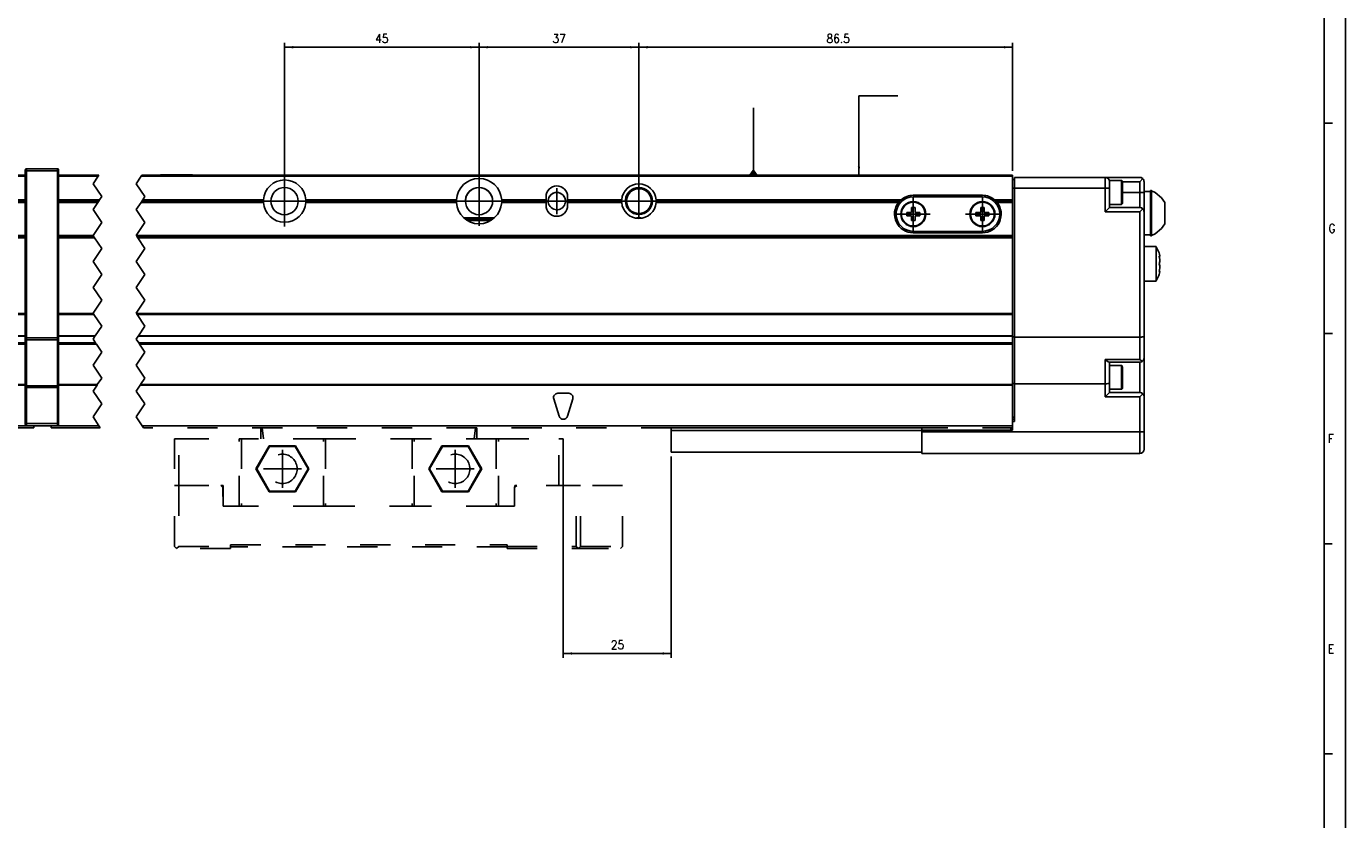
# Model space of a CAD drawing. Header units: inches. Extents: x -381 to 5845, y -418 to 176.
# Tile 11 of 26: x 154 to 459, y -235 to -51. Entities that reach past the tile are written whole.
import ezdxf

# ---------------------------------------------------------------- set-up
doc = ezdxf.new("R2010")
doc.units = ezdxf.units.IN
doc.linetypes.add('DASHED', pattern=[15, 7, -8])
doc.linetypes.add('DOT_CENTER', pattern=[14, 12, -1, 0, -1])
doc.layers.add('1', color=7, linetype='Continuous')
doc.styles.add('CONVERTER_12', font='txt.shx', dxfattribs={"width": 0.9})
doc.dimstyles.new('ME10_DIM_24', dxfattribs={"dimtxt": 2, "dimasz": 2, "dimexe": 1, "dimexo": 1, "dimgap": 1, "dimtad": 1, "dimdsep": 46, "dimtxsty": 'CONVERTER_12', "dimsah": 1, "dimcen": 0.09, "dimclrd": 2, "dimclre": 2, "dimclrt": 2, "dimadec": 0, "dimazin": 0, "dimtfac": 1, "dimtdec": 4, "dimtix": 1, "dimtmove": 0, "dimatfit": 3, "dimfxl": 1, "dimtolj": 1, "dimtzin": 0, "dimarcsym": 0})
doc.dimstyles.new('ME10_DIM_25', dxfattribs={"dimtxt": 2, "dimasz": 2, "dimexe": 1, "dimexo": 1, "dimgap": 1, "dimtad": 1, "dimdsep": 46, "dimtxsty": 'CONVERTER_12', "dimsah": 1, "dimcen": 0.09, "dimclrd": 2, "dimclre": 2, "dimclrt": 2, "dimadec": 0, "dimazin": 0, "dimtfac": 1, "dimtdec": 4, "dimtix": 1, "dimtmove": 0, "dimatfit": 3, "dimfxl": 1, "dimtolj": 1, "dimtzin": 0, "dimarcsym": 0})
doc.dimstyles.new('ME10_DIM_26', dxfattribs={"dimtxt": 2, "dimasz": 2, "dimexe": 1, "dimexo": 1, "dimgap": 1, "dimtad": 1, "dimdsep": 46, "dimtxsty": 'CONVERTER_12', "dimsah": 1, "dimcen": 0.09, "dimclrd": 2, "dimclre": 2, "dimclrt": 2, "dimadec": 0, "dimazin": 0, "dimtfac": 1, "dimtdec": 4, "dimtix": 1, "dimtmove": 0, "dimatfit": 3, "dimfxl": 1, "dimtolj": 1, "dimtzin": 0, "dimarcsym": 0})
doc.dimstyles.new('ME10_DIM_44', dxfattribs={"dimtxt": 2, "dimasz": 2, "dimexe": 1, "dimexo": 1, "dimgap": 1, "dimtad": 1, "dimdsep": 46, "dimtxsty": 'CONVERTER_12', "dimsah": 1, "dimcen": 0.09, "dimclrd": 2, "dimclre": 2, "dimclrt": 2, "dimadec": 0, "dimazin": 0, "dimtfac": 1, "dimtdec": 4, "dimtix": 1, "dimtmove": 0, "dimatfit": 3, "dimfxl": 1, "dimtolj": 1, "dimtzin": 0, "dimarcsym": 0})
doc.dimstyles.get("Standard").update_dxf_attribs({"dimtxt": 0.18, "dimasz": 0.18, "dimexe": 0.18, "dimexo": 0.0625, "dimgap": 0.09, "dimtad": 0, "dimtih": 1, "dimtoh": 1, "dimdec": 4, "dimzin": 0, "dimdsep": 46, "dimtxsty": 'Standard', "dimcen": 0.09, "dimadec": 0, "dimazin": 0, "dimtfac": 1, "dimtdec": 4, "dimtofl": 0, "dimtmove": 0, "dimatfit": 3, "dimfxl": 1, "dimtolj": 1, "dimtzin": 0, "dimarcsym": 0})

# ---------------------------------------------------------------- blocks, each defined once
blk = doc.blocks.new('CABEZA_2__8', base_point=(187.8, -171.97))
at = {"color": 2, "linetype": 'DASHED'}
for p, q in [((188.81, -146.53), (187.81, -146.53)), ((187.81, -146.53), (187.81, -157.37)), ((188.81, -146.53), (202.81, -146.53)), ((188.81, -157.37), (188.81, -146.53)), ((202.81, -162.17), (202.81, -146.53)), ((203.31, -146.53), (202.81, -146.53)), ((203.31, -146.53), (203.31, -162.17)), ((222.31, -146.53), (203.31, -146.53)), ((207.81, -144.67), (207.81, -144.03)), ((207.81, -146.53), (207.81, -144.67)), ((207.83, -144.03), (207.82, -144.03)), ((207.98, -144.04), (207.83, -144.03)), ((208, -144.03), (207.98, -144.04)), ((208.05, -144.03), (208, -144.03)), ((208.21, -144.67), (208.13, -144.03)), ((208.45, -146.53), (208.21, -144.67)), ((222.31, -162.17), (222.31, -146.53)), ((222.81, -146.53), (222.31, -146.53)), ((222.81, -146.53), (222.81, -162.17)), ((222.81, -146.53), (242.81, -146.53)), ((242.81, -146.53), (242.81, -162.17)), ((242.81, -146.53), (243.31, -146.53)), ((243.31, -162.17), (243.31, -146.53)), ((262.31, -146.53), (243.31, -146.53)), ((257.16, -146.53), (257.4, -144.67)), ((257.4, -144.67), (257.48, -144.03)), ((257.61, -144.03), (257.56, -144.03)), ((257.63, -144.04), (257.61, -144.03)), ((257.78, -144.03), (257.63, -144.04)), ((257.8, -144.03), (257.78, -144.03)), ((257.81, -144.67), (257.81, -144.03)), ((257.81, -146.53), (257.81, -144.67)), ((262.31, -146.53), (262.31, -162.17)), ((262.81, -146.53), (262.31, -146.53)), ((262.81, -162.17), (262.81, -146.53)), ((262.81, -146.53), (276.81, -146.53)), ((276.81, -157.37), (276.81, -146.53)), ((276.81, -146.53), (277.81, -146.53)), ((277.81, -146.53), (277.81, -157.37)), ((209.74, -148.22), (206.68, -153.52)), ((209.83, -148.37), (206.86, -153.52)), ((209.83, -148.37), (209.74, -148.22)), ((215.87, -148.22), (209.74, -148.22)), ((215.78, -148.37), (209.83, -148.37)), ((215.78, -148.37), (215.87, -148.22)), ((218.75, -153.52), (215.78, -148.37)), ((218.93, -153.52), (215.87, -148.22)), ((249.74, -148.22), (246.68, -153.52)), ((249.83, -148.37), (246.86, -153.52)), ((249.83, -148.37), (249.74, -148.22)), ((255.87, -148.22), (249.74, -148.22)), ((255.78, -148.37), (249.83, -148.37)), ((255.78, -148.37), (255.87, -148.22)), ((258.75, -153.52), (255.78, -148.37)), ((258.93, -153.52), (255.87, -148.22)), ((206.86, -153.52), (206.68, -153.52)), ((209.74, -158.83), (206.68, -153.52)), ((209.83, -158.67), (206.86, -153.52)), ((218.75, -153.52), (215.78, -158.67)), ((218.93, -153.52), (215.87, -158.83)), ((218.75, -153.52), (218.93, -153.52)), ((246.86, -153.52), (246.68, -153.52)), ((246.68, -153.52), (249.74, -158.83)), ((246.86, -153.52), (249.83, -158.67)), ((255.78, -158.67), (258.75, -153.52)), ((255.87, -158.83), (258.93, -153.52)), ((258.75, -153.52), (258.93, -153.52)), ((187.8, -171.47), (187.81, -157.37)), ((187.81, -157.37), (188.81, -157.37)), ((188.81, -157.37), (188.8, -171.47)), ((188.81, -157.37), (198.55, -157.37)), ((199.06, -157.37), (198.55, -157.37)), ((199.05, -157.87), (198.55, -157.37)), ((199.05, -157.87), (199.06, -162.17)), ((199.06, -162.17), (199.06, -157.37)), ((209.74, -158.83), (209.83, -158.67)), ((215.78, -158.67), (209.83, -158.67)), ((215.87, -158.83), (215.78, -158.67)), ((249.83, -158.67), (249.74, -158.83)), ((249.83, -158.67), (255.78, -158.67)), ((255.78, -158.67), (255.87, -158.83)), ((266.56, -157.37), (266.55, -157.87)), ((267.05, -157.37), (266.55, -157.87)), ((266.55, -157.87), (266.55, -162.17)), ((267.05, -157.37), (266.56, -157.37)), ((280.81, -157.37), (267.05, -157.37)), ((280.81, -171.47), (280.81, -157.37)), ((280.81, -157.37), (281.81, -157.37)), ((281.81, -171.47), (281.81, -157.37)), ((291.55, -157.37), (281.81, -157.37)), ((291.55, -171.47), (291.55, -157.37)), ((215.87, -158.83), (209.74, -158.83)), ((249.74, -158.83), (255.87, -158.83)), ((199.06, -162.17), (203.06, -162.17)), ((203.31, -162.17), (203.06, -162.17)), ((222.31, -162.17), (203.31, -162.17)), ((222.56, -162.17), (222.31, -162.17)), ((222.56, -162.17), (243.06, -162.17)), ((243.31, -162.17), (243.06, -162.17)), ((262.31, -162.17), (243.31, -162.17)), ((262.56, -162.17), (262.31, -162.17)), ((262.56, -162.17), (266.55, -162.17)), ((187.8, -171.47), (188.3, -171.97)), ((188.3, -171.97), (188.8, -171.47)), ((200.81, -171.97), (188.3, -171.97)), ((188.8, -171.47), (200.81, -171.47)), ((200.81, -171.47), (200.81, -171.07)), ((200.81, -171.07), (264.8, -171.07)), ((200.81, -171.97), (200.81, -171.47)), ((264.8, -171.57), (200.81, -171.57)), ((264.8, -171.07), (264.8, -171.47)), ((264.8, -171.47), (280.81, -171.47)), ((264.8, -171.47), (264.8, -171.97)), ((264.8, -171.97), (281.31, -171.97)), ((280.81, -171.47), (281.31, -171.97)), ((281.81, -171.47), (281.31, -171.97)), ((281.31, -171.97), (291.05, -171.97)), ((281.81, -171.47), (291.55, -171.47)), ((291.55, -171.47), (291.05, -171.97))]:
    blk.add_line(p, q, dxfattribs=at)
for centre in [(212.81, -153.52), (252.81, -153.52)]:
    blk.add_circle(centre, 3.4, dxfattribs=at)
at = {"layer": '1', "color": 2, "linetype": 'DOT_CENTER'}
for p, q in [((212.81, -149.12), (212.81, -157.92)), ((252.81, -149.12), (252.81, -157.92)), ((217.21, -153.52), (208.41, -153.52)), ((257.21, -153.52), (248.41, -153.52))]:
    blk.add_line(p, q, dxfattribs=at)
blk = doc.blocks.new('Modulos_intermedio__FL-14___9', base_point=(4.31, -144.03))
at = {"color": 7, "linetype": 'Continuous'}
for p, q in [((25.56, -85.53), (25.61, -85.48)), ((25.61, -85.48), (33.01, -85.48)), ((33.06, -85.53), (33.01, -85.48)), ((127.45, -85.48), (130.31, -85.48)), ((130.31, -85.48), (134.01, -85.48)), ((134.06, -85.53), (134.01, -85.48)), ((153.31, -84.28), (153.32, -84.21)), ((153.31, -84.28), (153.31, -84.53)), ((153.31, -84.53), (153.56, -84.53)), ((153.31, -84.53), (153.31, -123.21)), ((153.32, -84.18), (153.35, -84.14)), ((153.32, -84.21), (153.32, -84.18)), ((153.35, -84.14), (153.38, -84.1)), ((153.38, -84.1), (153.42, -84.07)), ((153.42, -84.07), (153.46, -84.04)), ((153.46, -84.04), (153.49, -84.04)), ((153.49, -84.04), (153.56, -84.03)), ((153.56, -84.03), (160.76, -84.03)), ((153.56, -84.03), (153.56, -84.53)), ((160.76, -84.53), (153.56, -84.53)), ((153.56, -84.53), (153.56, -123.21)), ((160.83, -84.04), (160.76, -84.03)), ((160.76, -84.03), (160.76, -84.53)), ((161.01, -84.53), (160.76, -84.53)), ((160.76, -84.53), (160.76, -123.21)), ((160.85, -84.04), (160.83, -84.04)), ((160.89, -84.07), (160.85, -84.04)), ((160.93, -84.1), (160.89, -84.07)), ((160.97, -84.14), (160.93, -84.1)), ((160.99, -84.18), (160.97, -84.14)), ((161, -84.21), (160.99, -84.18)), ((161.01, -84.28), (161, -84.21)), ((161.01, -84.28), (161.01, -84.53)), ((161.01, -84.53), (161.01, -123.21)), ((6.01, -85.53), (117.41, -85.53)), ((6.01, -85.78), (117.25, -85.78)), ((127.25, -85.78), (153.31, -85.78)), ((127.41, -85.53), (153.31, -85.53)), ((97.42, -91.23), (6.01, -91.23)), ((97.41, -91.53), (6.01, -91.53)), ((97.41, -91.53), (97.42, -91.23)), ((97.42, -91.83), (97.41, -91.53)), ((99.58, -89.95), (99.58, -89.96)), ((117.61, -91.23), (107.2, -91.23)), ((107.2, -91.23), (107.21, -91.53)), ((107.21, -91.53), (107.2, -91.83)), ((117.41, -91.53), (107.21, -91.53)), ((153.31, -91.53), (127.41, -91.53)), ((153.31, -91.23), (127.61, -91.23)), ((97.42, -91.83), (6.01, -91.83)), ((99.58, -93.09), (99.58, -93.1)), ((117.21, -91.83), (107.2, -91.83)), ((153.31, -91.83), (127.21, -91.83)), ((6.01, -99.53), (116.11, -99.53)), ((6.01, -99.78), (116.28, -99.78)), ((116.45, -100.03), (6.01, -100.03)), ((126.11, -99.53), (153.31, -99.53)), ((126.28, -99.78), (153.31, -99.78)), ((153.31, -100.03), (126.45, -100.03)), ((6.01, -117.53), (116.11, -117.53)), ((6.01, -117.78), (116.28, -117.78)), ((126.11, -117.53), (153.31, -117.53)), ((126.28, -117.78), (153.31, -117.78)), ((6.01, -122.73), (116.61, -122.73)), ((6.01, -122.82), (116.55, -122.82)), ((6.01, -124.37), (116.68, -124.37)), ((116.78, -124.53), (6.01, -124.53)), ((6.01, -124.65), (116.86, -124.65)), ((126.55, -122.82), (153.31, -122.82)), ((126.61, -122.73), (153.31, -122.73)), ((126.68, -124.37), (153.31, -124.37)), ((126.78, -124.53), (153.31, -124.53)), ((126.86, -124.65), (153.31, -124.65)), ((153.31, -123.21), (153.31, -123.52)), ((153.31, -123.21), (153.56, -123.21)), ((153.31, -123.52), (153.31, -134.19)), ((153.31, -123.52), (153.32, -123.54)), ((153.32, -123.54), (153.35, -123.57)), ((153.35, -123.57), (153.38, -123.59)), ((153.38, -123.59), (153.42, -123.6)), ((153.42, -123.6), (153.46, -123.61)), ((153.46, -123.61), (153.49, -123.61)), ((153.49, -123.61), (153.56, -123.62)), ((153.56, -123.21), (160.76, -123.21)), ((153.56, -123.21), (153.56, -123.62)), ((153.56, -123.62), (160.76, -123.62)), ((153.56, -123.62), (153.56, -134.3)), ((160.76, -123.21), (160.76, -123.62)), ((161.01, -123.21), (160.76, -123.21)), ((160.83, -123.61), (160.76, -123.62)), ((160.76, -123.62), (160.76, -134.3)), ((160.85, -123.61), (160.83, -123.61)), ((160.89, -123.6), (160.85, -123.61)), ((160.93, -123.59), (160.89, -123.6)), ((160.97, -123.57), (160.93, -123.59)), ((161, -123.54), (160.97, -123.57)), ((161.01, -123.52), (161, -123.54)), ((161.01, -123.21), (161.01, -123.52)), ((161.01, -123.52), (161.01, -134.19)), ((117.08, -134.02), (6.01, -134.02)), ((117.02, -134.11), (6.01, -134.11)), ((153.31, -134.11), (127.02, -134.11)), ((153.31, -134.02), (127.08, -134.02)), ((153.31, -134.19), (153.32, -134.22)), ((153.31, -134.19), (153.31, -134.71)), ((153.32, -134.22), (153.35, -134.25)), ((153.35, -134.25), (153.38, -134.27)), ((153.38, -134.27), (153.42, -134.28)), ((153.42, -134.28), (153.46, -134.29)), ((153.46, -134.29), (153.49, -134.29)), ((153.49, -134.29), (153.56, -134.3)), ((160.76, -134.3), (153.56, -134.3)), ((153.56, -134.3), (153.56, -134.71)), ((160.83, -134.29), (160.76, -134.3)), ((160.76, -134.3), (160.76, -134.71)), ((160.85, -134.29), (160.83, -134.29)), ((160.89, -134.28), (160.85, -134.29)), ((160.93, -134.27), (160.89, -134.28)), ((160.97, -134.25), (160.93, -134.27)), ((161, -134.22), (160.97, -134.25)), ((161.01, -134.19), (161, -134.22)), ((161.01, -134.19), (161.01, -134.71)), ((153.31, -134.71), (153.31, -143.03)), ((153.31, -134.71), (153.56, -134.71)), ((153.56, -134.71), (153.56, -143.03)), ((160.76, -134.71), (153.56, -134.71)), ((160.76, -134.71), (160.76, -143.03)), ((161.01, -134.71), (160.76, -134.71)), ((161.01, -134.71), (161.01, -143.03)), ((153.31, -143.03), (153.56, -143.03)), ((153.31, -143.03), (153.31, -143.28)), ((153.31, -143.28), (153.32, -143.34)), ((153.32, -143.34), (153.32, -143.37)), ((153.32, -143.37), (153.35, -143.41)), ((153.35, -143.41), (153.38, -143.45)), ((153.38, -143.45), (153.42, -143.49)), ((153.42, -143.49), (153.46, -143.51)), ((153.56, -143.03), (160.76, -143.03)), ((153.56, -143.03), (153.56, -143.53)), ((160.76, -143.03), (160.76, -143.53)), ((161.01, -143.03), (160.76, -143.03)), ((160.89, -143.49), (160.85, -143.51)), ((160.93, -143.45), (160.89, -143.49)), ((160.97, -143.41), (160.93, -143.45)), ((160.99, -143.37), (160.97, -143.41)), ((161, -143.34), (160.99, -143.37)), ((161.01, -143.28), (161, -143.34)), ((161.01, -143.03), (161.01, -143.28)), ((4.31, -143.53), (4.31, -144.03)), ((4.31, -144.03), (117.78, -144.03)), ((5.76, -143.53), (117.45, -143.53)), ((127.45, -143.53), (153.56, -143.53)), ((127.78, -144.03), (155.31, -144.03)), ((153.46, -143.51), (153.49, -143.52)), ((153.49, -143.52), (153.56, -143.53)), ((153.56, -143.53), (160.76, -143.53)), ((155.31, -143.53), (155.31, -144.03)), ((160.83, -143.52), (160.76, -143.53)), ((160.85, -143.51), (160.83, -143.52))]:
    blk.add_line(p, q, dxfattribs=at)
at = {"color": 2, "linetype": 'DOT_CENTER'}
for p, q in [((127.41, -85.53), (127.45, -85.48)), ((116.1, -87.5), (117.25, -85.78)), ((118.1, -90.5), (116.1, -87.5)), ((117.25, -85.78), (117.41, -85.53)), ((127.25, -85.78), (126.1, -87.5)), ((126.1, -87.5), (128.1, -90.5)), ((127.41, -85.53), (127.25, -85.78)), ((117.21, -91.83), (117.41, -91.53)), ((117.41, -91.53), (117.61, -91.23)), ((117.61, -91.23), (118.1, -90.5)), ((127.21, -91.83), (127.41, -91.53)), ((127.41, -91.53), (127.61, -91.23)), ((128.1, -90.5), (127.61, -91.23)), ((116.1, -93.5), (117.21, -91.83)), ((118.1, -96.5), (116.1, -93.5)), ((127.21, -91.83), (126.1, -93.5)), ((126.1, -93.5), (128.1, -96.5)), ((116.1, -99.5), (118.1, -96.5)), ((128.1, -96.5), (126.1, -99.5)), ((116.11, -99.53), (116.1, -99.5)), ((116.28, -99.78), (116.11, -99.53)), ((116.28, -99.78), (116.45, -100.03)), ((118.1, -102.5), (116.45, -100.03)), ((126.1, -99.5), (126.11, -99.53)), ((126.11, -99.53), (126.28, -99.78)), ((126.45, -100.03), (126.28, -99.78)), ((126.45, -100.03), (128.1, -102.5)), ((116.1, -105.5), (118.1, -102.5)), ((128.1, -102.5), (126.1, -105.5)), ((118.1, -108.5), (116.1, -105.5)), ((126.1, -105.5), (128.1, -108.5)), ((116.1, -111.5), (118.1, -108.5)), ((128.1, -108.5), (126.1, -111.5)), ((118.1, -114.5), (116.1, -111.5)), ((126.1, -111.5), (128.1, -114.5)), ((116.1, -117.5), (118.1, -114.5)), ((128.1, -114.5), (126.1, -117.5)), ((116.11, -117.53), (116.1, -117.5)), ((116.28, -117.78), (116.11, -117.53)), ((118.1, -120.5), (116.28, -117.78)), ((126.1, -117.5), (126.11, -117.53)), ((126.11, -117.53), (126.28, -117.78)), ((126.28, -117.78), (128.1, -120.5)), ((116.61, -122.73), (118.1, -120.5)), ((128.1, -120.5), (126.61, -122.73)), ((116.1, -123.5), (116.55, -122.82)), ((116.68, -124.37), (116.1, -123.5)), ((116.55, -122.82), (116.61, -122.73)), ((116.78, -124.53), (116.68, -124.37)), ((116.78, -124.53), (116.79, -124.54)), ((116.79, -124.54), (116.86, -124.65)), ((118.1, -126.5), (116.86, -124.65)), ((126.55, -122.82), (126.1, -123.5)), ((126.1, -123.5), (126.68, -124.37)), ((126.61, -122.73), (126.55, -122.82)), ((126.68, -124.37), (126.78, -124.53)), ((126.8, -124.56), (126.78, -124.53)), ((126.86, -124.65), (126.8, -124.56)), ((126.86, -124.65), (128.1, -126.5)), ((116.1, -129.5), (118.1, -126.5)), ((128.1, -126.5), (126.1, -129.5)), ((118.1, -132.5), (116.1, -129.5)), ((126.1, -129.5), (128.1, -132.5)), ((116.1, -135.5), (117.02, -134.11)), ((117.08, -134.02), (117.02, -134.11)), ((117.08, -134.02), (118.1, -132.5)), ((127.02, -134.11), (126.1, -135.5)), ((127.02, -134.11), (127.08, -134.02)), ((128.1, -132.5), (127.08, -134.02)), ((118.1, -138.5), (116.1, -135.5)), ((126.1, -135.5), (128.1, -138.5)), ((116.1, -141.5), (118.1, -138.5)), ((128.1, -138.5), (126.1, -141.5)), ((117.45, -143.53), (116.1, -141.5)), ((126.1, -141.5), (127.45, -143.53)), ((117.78, -144.03), (117.45, -143.53)), ((127.45, -143.53), (127.78, -144.03))]:
    blk.add_line(p, q, dxfattribs=at)
at = {"color": 7, "linetype": 'Continuous'}
blk.add_circle((102.31, -91.53), 3.15, dxfattribs=at)
for start, end in [(3.5101, 176.4899), (183.5101, 356.4899)]:
    blk.add_arc((102.31, -91.53), 4.9, start, end, dxfattribs=at)
at = {"layer": '1', "color": 2, "linetype": 'DOT_CENTER'}
for p, q in [((102.31, -85.63), (102.31, -97.43)), ((102.31, -87.38), (102.31, -95.68)), ((108.21, -91.53), (96.41, -91.53)), ((106.46, -91.53), (98.16, -91.53))]:
    blk.add_line(p, q, dxfattribs=at)
blk = doc.blocks.new('Modulo_der__20-ET___12', base_point=(159.31, -149.93))
at = {"color": 7, "linetype": 'Continuous'}
for p, q in [((184.56, -85.53), (184.61, -85.48)), ((184.61, -85.48), (192.01, -85.48)), ((192.06, -85.53), (192.01, -85.48)), ((161.01, -85.53), (170.3, -85.53)), ((161.01, -85.78), (170.13, -85.78)), ((180.13, -85.78), (381.81, -85.78)), ((180.3, -85.53), (381.81, -85.53)), ((381.81, -85.53), (381.81, -85.78)), ((381.81, -91.23), (381.81, -85.78)), ((381.81, -86.53), (382.21, -86.53)), ((381.81, -88.53), (382.21, -88.53)), ((382.21, -86.03), (403.21, -86.03)), ((382.21, -88.53), (382.21, -86.03)), ((382.21, -88.53), (403.21, -88.53)), ((382.21, -123.03), (382.21, -88.53)), ((403.21, -86.03), (411.21, -86.03)), ((403.21, -88.53), (403.21, -86.03)), ((403.21, -94.03), (403.21, -88.53)), ((404.21, -88.53), (403.21, -88.53)), ((404.21, -86.78), (407.01, -86.78)), ((404.21, -86.78), (404.21, -87.03)), ((404.21, -88.53), (404.21, -87.03)), ((404.21, -93.03), (404.21, -88.53)), ((407.01, -86.78), (407.07, -86.79)), ((407.01, -86.78), (407.01, -92.28)), ((407.07, -86.79), (407.18, -86.88)), ((407.18, -86.88), (407.21, -87.17)), ((407.19, -87.03), (411.21, -87.03)), ((407.21, -87.17), (407.21, -92.08)), ((411.41, -86.05), (411.21, -86.03)), ((411.21, -87.03), (411.91, -86.32)), ((411.21, -87.03), (411.21, -89.53)), ((411.59, -86.1), (411.41, -86.05)), ((411.61, -86.11), (411.59, -86.1)), ((411.79, -86.22), (411.61, -86.11)), ((411.91, -86.32), (411.79, -86.22)), ((411.91, -86.32), (411.95, -86.36)), ((411.95, -86.36), (412.07, -86.53)), ((412.07, -86.53), (412.13, -86.65)), ((412.13, -86.65), (412.16, -86.72)), ((412.16, -86.72), (412.2, -86.92)), ((412.2, -86.92), (412.21, -87.03)), ((412.21, -87.03), (412.21, -89.53)), ((170.5, -91.23), (161.01, -91.23)), ((170.3, -91.53), (161.01, -91.53)), ((208.41, -91.53), (180.3, -91.53)), ((180.5, -91.23), (208.42, -91.23)), ((208.41, -91.53), (208.42, -91.23)), ((208.42, -91.83), (208.41, -91.53)), ((210.58, -89.95), (210.58, -89.96)), ((216.04, -89.96), (216.03, -89.95)), ((253.07, -91.23), (218.2, -91.23)), ((218.2, -91.23), (218.21, -91.53)), ((218.21, -91.53), (218.2, -91.83)), ((253.06, -91.53), (218.21, -91.53)), ((253.06, -91.53), (253.07, -91.23)), ((253.07, -91.83), (253.06, -91.53)), ((263.55, -91.23), (263.56, -91.53)), ((273.81, -91.23), (263.55, -91.23)), ((263.56, -91.53), (263.55, -91.83)), ((273.81, -91.53), (263.56, -91.53)), ((273.81, -91.23), (273.81, -90.53)), ((273.81, -91.53), (273.81, -91.23)), ((273.81, -91.83), (273.81, -91.53)), ((278.81, -90.53), (278.81, -91.23)), ((291.32, -91.23), (278.81, -91.23)), ((278.81, -91.23), (278.81, -91.53)), ((291.31, -91.53), (278.81, -91.53)), ((278.81, -91.53), (278.81, -91.83)), ((291.31, -91.53), (291.32, -91.23)), ((291.32, -91.83), (291.31, -91.53)), ((299.3, -91.23), (299.31, -91.53)), ((299.3, -91.23), (355.98, -91.23)), ((299.3, -91.28), (299.3, -91.77)), ((299.31, -91.53), (299.3, -91.83)), ((299.31, -91.53), (355.66, -91.53)), ((355.47, -91.73), (355.66, -91.53)), ((355.66, -91.53), (355.98, -91.23)), ((356.11, -91.23), (355.98, -91.23)), ((355.98, -91.23), (356.02, -91.23)), ((355.98, -91.23), (356.18, -91.23)), ((356.02, -91.23), (356.69, -91.23)), ((358.81, -90.18), (374.81, -90.18)), ((358.81, -90.53), (374.81, -90.53)), ((377.64, -91.23), (377.95, -91.53)), ((377.64, -91.23), (381.81, -91.23)), ((377.95, -91.53), (378.14, -91.73)), ((377.95, -91.53), (381.81, -91.53)), ((381.81, -91.53), (381.81, -91.23)), ((381.81, -91.83), (381.81, -91.53)), ((407.21, -89.53), (411.21, -89.53)), ((411.21, -89.53), (412.21, -89.53)), ((411.21, -89.53), (411.21, -93.03)), ((413.71, -89.32), (412.21, -89.32)), ((412.21, -89.53), (412.21, -94.03)), ((413.71, -89.07), (413.96, -89.07)), ((413.71, -96.12), (413.71, -89.07)), ((413.96, -89.07), (413.96, -89.15)), ((413.96, -96.12), (413.96, -89.07)), ((413.96, -89.15), (414.79, -89.54)), ((414.79, -89.54), (416.28, -90.77)), ((416.28, -90.77), (417.01, -91.86)), ((170.1, -91.83), (161.01, -91.83)), ((180.1, -91.83), (208.42, -91.83)), ((216.03, -93.1), (216.04, -93.09)), ((218.2, -91.83), (253.07, -91.83)), ((263.55, -91.83), (273.81, -91.83)), ((273.81, -92.53), (273.81, -91.83)), ((278.81, -91.83), (291.32, -91.83)), ((278.81, -91.83), (278.81, -92.53)), ((299.3, -91.83), (355.4, -91.83)), ((355.4, -91.83), (355.47, -91.73)), ((357.31, -94.13), (357.31, -94.93)), ((358.41, -94.13), (357.31, -94.13)), ((358.41, -93.03), (358.41, -94.13)), ((359.21, -93.03), (358.41, -93.03)), ((359.21, -94.13), (359.21, -93.03)), ((360.31, -94.13), (359.21, -94.13)), ((360.31, -94.93), (360.31, -94.13)), ((373.31, -94.13), (373.31, -94.93)), ((374.41, -94.13), (373.31, -94.13)), ((375.21, -93.03), (374.41, -93.03)), ((374.41, -93.03), (374.41, -94.13)), ((375.21, -94.13), (375.21, -93.03)), ((376.31, -94.13), (375.21, -94.13)), ((376.31, -94.93), (376.31, -94.13)), ((378.14, -91.73), (378.22, -91.83)), ((378.22, -91.83), (381.81, -91.83)), ((381.81, -99.53), (381.81, -91.83)), ((404.21, -93.03), (403.21, -94.03)), ((411.21, -94.03), (403.21, -94.03)), ((407.01, -92.28), (404.21, -92.28)), ((411.21, -93.03), (404.21, -93.03)), ((407.01, -92.28), (407.07, -92.27)), ((407.07, -92.27), (407.18, -92.18)), ((407.18, -92.18), (407.21, -92.08)), ((411.21, -93.03), (411.59, -93.1)), ((411.91, -93.32), (411.21, -94.03)), ((411.21, -123.03), (411.21, -94.03)), ((411.59, -93.1), (411.91, -93.32)), ((411.91, -93.32), (411.95, -93.36)), ((411.95, -93.36), (412.07, -93.53)), ((412.07, -93.53), (412.13, -93.65)), ((412.13, -93.65), (412.16, -93.72)), ((412.16, -93.72), (412.2, -93.92)), ((412.2, -93.92), (412.21, -94.03)), ((412.21, -122.84), (412.21, -94.03)), ((417.01, -95.18), (417.01, -91.86)), ((254.83, -95.43), (261.78, -95.43)), ((261.78, -95.43), (254.83, -95.43)), ((255.24, -95.73), (261.37, -95.73)), ((255.72, -96), (260.89, -96)), ((295.87, -95.43), (294.74, -95.43)), ((295.85, -95.43), (294.76, -95.43)), ((357.31, -94.93), (358.41, -94.93)), ((358.41, -94.93), (358.41, -96.03)), ((358.41, -96.03), (359.21, -96.03)), ((359.21, -94.93), (360.31, -94.93)), ((359.21, -96.03), (359.21, -94.93)), ((373.31, -94.93), (374.41, -94.93)), ((374.41, -94.93), (374.41, -96.03)), ((374.41, -96.03), (375.21, -96.03)), ((375.21, -96.03), (375.21, -94.93)), ((375.21, -94.93), (376.31, -94.93)), ((413.71, -99.57), (413.71, -96.12)), ((413.96, -99.49), (413.96, -96.12)), ((417.01, -96.79), (416.28, -97.87)), ((417.01, -96.79), (417.01, -95.18)), ((161.01, -99.53), (169, -99.53)), ((161.01, -99.78), (169.16, -99.78)), ((169.33, -100.03), (161.01, -100.03)), ((179, -99.53), (381.81, -99.53)), ((179.16, -99.78), (381.81, -99.78)), ((381.81, -100.03), (179.33, -100.03)), ((374.81, -98.53), (358.81, -98.53)), ((374.81, -98.88), (358.81, -98.88)), ((381.81, -99.53), (381.81, -99.78)), ((381.81, -99.78), (381.81, -100.03)), ((381.81, -100.03), (381.81, -117.53)), ((413.71, -99.32), (412.21, -99.32)), ((413.71, -99.57), (413.96, -99.57)), ((414.79, -99.11), (413.96, -99.49)), ((413.96, -99.57), (413.96, -99.49)), ((416.28, -97.87), (414.79, -99.11)), ((415.03, -102.03), (412.21, -102.03)), ((415.03, -102.09), (415.03, -102.03)), ((415.03, -102.03), (415.03, -102.09)), ((415.62, -103.33), (415.03, -102.09)), ((415.03, -102.09), (415.03, -104.66)), ((415.71, -103.53), (415.62, -103.33)), ((415.8, -103.84), (415.71, -103.53)), ((415.03, -104.66), (415.03, -110.03)), ((415.79, -104.59), (415.71, -104.26)), ((415.71, -104.26), (415.8, -104.33)), ((415.8, -105.81), (415.71, -106.03)), ((415.71, -106.03), (415.8, -105.81)), ((415.8, -106.25), (415.71, -106.03)), ((415.71, -106.03), (415.8, -106.25)), ((415.72, -104.33), (415.81, -104.33)), ((415.72, -104.33), (415.79, -104.59)), ((415.79, -104.59), (415.8, -104.64)), ((415.8, -104.64), (415.79, -104.59)), ((415.81, -103.89), (415.8, -103.84)), ((415.8, -104.33), (415.81, -104.33)), ((415.8, -104.64), (415.81, -104.7)), ((415.81, -104.7), (415.8, -104.64)), ((415.81, -105.76), (415.8, -105.81)), ((415.8, -105.81), (415.81, -105.76)), ((415.81, -106.29), (415.8, -106.25)), ((415.8, -106.25), (415.81, -106.29)), ((415.83, -103.96), (415.81, -103.89)), ((415.81, -104.33), (415.86, -104.21)), ((415.81, -104.7), (415.85, -105.03)), ((415.85, -105.03), (415.81, -104.7)), ((415.85, -105.51), (415.81, -105.76)), ((415.81, -105.76), (415.85, -105.51)), ((415.85, -106.55), (415.81, -106.29)), ((415.81, -106.29), (415.85, -106.55)), ((415.83, -103.96), (415.85, -104.09)), ((415.85, -104.09), (415.83, -103.96)), ((415.86, -104.21), (415.85, -104.09)), ((415.85, -105.03), (415.86, -105.28)), ((415.86, -105.28), (415.85, -105.03)), ((415.86, -105.36), (415.85, -105.51)), ((415.85, -105.51), (415.86, -105.36)), ((415.86, -106.7), (415.85, -106.55)), ((415.85, -106.55), (415.86, -106.7)), ((415.85, -107.03), (415.86, -106.78)), ((415.86, -106.78), (415.85, -107.03)), ((415.86, -105.28), (415.86, -105.36)), ((415.86, -105.36), (415.86, -105.28)), ((415.86, -106.78), (415.86, -106.7)), ((415.86, -106.7), (415.86, -106.78)), ((415.62, -108.72), (415.03, -109.97)), ((415.71, -108.53), (415.62, -108.72)), ((415.71, -107.8), (415.79, -107.47)), ((415.8, -107.73), (415.71, -107.8)), ((415.71, -108.53), (415.8, -108.22)), ((415.79, -107.47), (415.72, -107.73)), ((415.72, -107.73), (415.81, -107.73)), ((415.79, -107.47), (415.8, -107.42)), ((415.8, -107.42), (415.79, -107.47)), ((415.8, -107.42), (415.81, -107.35)), ((415.81, -107.35), (415.8, -107.42)), ((415.81, -107.73), (415.8, -107.73)), ((415.8, -108.22), (415.81, -108.17)), ((415.81, -107.35), (415.85, -107.03)), ((415.85, -107.03), (415.81, -107.35)), ((415.86, -107.84), (415.81, -107.73)), ((415.81, -108.17), (415.83, -108.09)), ((415.85, -107.96), (415.83, -108.09)), ((415.83, -108.09), (415.85, -107.96)), ((415.85, -107.96), (415.86, -107.84)), ((415.03, -110.03), (412.21, -110.03)), ((161.01, -117.53), (169, -117.53)), ((161.01, -117.78), (169.16, -117.78)), ((179, -117.53), (381.81, -117.53)), ((179.16, -117.78), (381.81, -117.78)), ((381.81, -117.53), (381.81, -117.78)), ((381.81, -117.78), (381.81, -122.73)), ((161.01, -122.73), (169.49, -122.73)), ((161.01, -122.82), (169.43, -122.82)), ((161.01, -124.37), (169.56, -124.37)), ((161.01, -124.53), (169.66, -124.53)), ((161.01, -124.65), (169.75, -124.65)), ((179.43, -122.82), (381.81, -122.82)), ((179.49, -122.73), (381.81, -122.73)), ((179.56, -124.37), (381.81, -124.37)), ((381.81, -124.54), (179.67, -124.53)), ((179.75, -124.65), (381.81, -124.65)), ((381.81, -122.73), (381.81, -122.82)), ((381.81, -122.82), (381.81, -124.37)), ((381.81, -122.93), (382.21, -122.93)), ((381.81, -124.37), (381.81, -124.54)), ((381.81, -124.65), (381.81, -124.54)), ((381.81, -124.65), (381.81, -134.02)), ((382.21, -123.03), (411.21, -123.03)), ((382.21, -123.03), (382.21, -133.83)), ((411.41, -123.02), (411.21, -123.03)), ((411.21, -128.19), (411.21, -123.03)), ((411.59, -123.01), (411.41, -123.02)), ((411.61, -123.01), (411.59, -123.01)), ((411.79, -122.99), (411.61, -123.01)), ((411.91, -122.97), (411.79, -122.99)), ((411.95, -122.97), (411.91, -122.97)), ((412.07, -122.93), (411.95, -122.97)), ((412.13, -122.91), (412.07, -122.93)), ((412.16, -122.9), (412.13, -122.91)), ((412.2, -122.86), (412.16, -122.9)), ((412.21, -122.84), (412.2, -122.86)), ((412.21, -127.83), (412.21, -122.84)), ((403.21, -133.83), (403.21, -128.19)), ((403.21, -128.19), (403.23, -128.21)), ((411.21, -128.19), (403.21, -128.19)), ((403.23, -128.21), (403.59, -128.52)), ((411.21, -128.19), (411.23, -128.21)), ((411.23, -128.21), (411.59, -128.52)), ((411.91, -128.53), (412.13, -128.21)), ((412.13, -128.21), (412.21, -127.83)), ((412.21, -127.84), (412.19, -128)), ((412.21, -127.84), (412.21, -136.83)), ((403.59, -128.52), (403.61, -128.53)), ((403.61, -128.53), (403.91, -128.74)), ((403.91, -128.74), (403.93, -128.75)), ((403.93, -128.75), (404.14, -128.83)), ((411.21, -128.83), (404.14, -128.83)), ((404.21, -133.64), (404.21, -128.83)), ((407.01, -129.58), (404.21, -129.58)), ((407.07, -129.59), (407.01, -129.58)), ((407.01, -129.58), (407.01, -135.08)), ((407.18, -129.68), (407.07, -129.59)), ((407.21, -129.97), (407.18, -129.68)), ((407.21, -129.97), (407.21, -134.88)), ((411.59, -128.75), (411.21, -128.83)), ((411.21, -128.83), (411.21, -135.83)), ((411.59, -128.52), (411.61, -128.53)), ((411.77, -128.65), (411.59, -128.75)), ((411.61, -128.53), (411.77, -128.65)), ((411.77, -128.65), (411.91, -128.53)), ((169.97, -134.02), (161.01, -134.02)), ((169.9, -134.11), (161.01, -134.11)), ((381.81, -134.11), (179.9, -134.11)), ((381.81, -134.02), (179.97, -134.02)), ((382.21, -133.73), (381.81, -133.73)), ((381.81, -134.02), (381.81, -134.11)), ((381.81, -134.11), (381.81, -142.53)), ((382.21, -133.83), (382.21, -142.53)), ((403.21, -133.83), (382.21, -133.83)), ((403.59, -133.81), (403.21, -133.83)), ((403.21, -136.83), (403.21, -133.83)), ((403.91, -133.77), (403.59, -133.81)), ((404.13, -133.71), (403.91, -133.77)), ((404.21, -133.64), (404.13, -133.71)), ((404.21, -135.83), (404.21, -133.64)), ((276.85, -141.32), (275.6, -137.32)), ((276.56, -136.03), (279.06, -136.03)), ((280.01, -137.32), (278.76, -141.32)), ((404.21, -135.83), (403.21, -136.83)), ((403.21, -136.83), (411.21, -136.83)), ((407.01, -135.08), (404.21, -135.08)), ((404.21, -135.83), (411.21, -135.83)), ((407.01, -135.08), (407.07, -135.07)), ((407.07, -135.07), (407.18, -134.98)), ((407.18, -134.98), (407.21, -134.88)), ((411.59, -135.9), (411.21, -135.83)), ((411.21, -136.83), (411.91, -136.12)), ((411.21, -136.83), (411.21, -144.93)), ((411.91, -136.12), (411.59, -135.9)), ((412.13, -136.45), (411.91, -136.12)), ((412.21, -136.83), (412.13, -136.45)), ((412.21, -136.83), (412.21, -144.93)), ((382.21, -141.53), (381.81, -141.53)), ((382.21, -142.03), (381.81, -142.03)), ((382.21, -142.53), (381.81, -142.53)), ((381.81, -142.53), (381.81, -144.53)), ((159.31, -143.53), (159.31, -144.03)), ((159.31, -144.03), (170.66, -144.03)), ((160.76, -143.53), (170.33, -143.53)), ((180.33, -143.53), (381.81, -143.53)), ((302.81, -144.03), (360.81, -144.03)), ((302.81, -144.63), (302.81, -144.03)), ((302.81, -144.63), (302.81, -149.63)), ((360.81, -144.63), (302.81, -144.63)), ((360.81, -144.03), (360.81, -144.53)), ((360.81, -144.93), (360.81, -144.53)), ((360.81, -144.53), (381.81, -144.53)), ((360.81, -144.93), (360.81, -149.93)), ((411.21, -144.93), (360.81, -144.93)), ((381.41, -144.03), (381.41, -144.53)), ((411.21, -144.93), (412.21, -144.93)), ((411.21, -144.93), (411.21, -149.93)), ((412.21, -144.93), (412.21, -148.93)), ((302.81, -149.63), (360.81, -149.63)), ((411.21, -149.93), (360.81, -149.93))]:
    blk.add_line(p, q, dxfattribs=at)
at = {"color": 2, "linetype": 'DOT_CENTER'}
for p, q in [((168.98, -87.5), (170.13, -85.78)), ((170.98, -90.5), (168.98, -87.5)), ((170.13, -85.78), (170.3, -85.53)), ((180.13, -85.78), (178.98, -87.5)), ((178.98, -87.5), (180.98, -90.5)), ((180.3, -85.53), (180.13, -85.78)), ((170.1, -91.83), (170.3, -91.53)), ((170.3, -91.53), (170.5, -91.23)), ((170.5, -91.23), (170.98, -90.5)), ((180.3, -91.53), (180.1, -91.83)), ((180.5, -91.23), (180.3, -91.53)), ((180.98, -90.5), (180.5, -91.23)), ((168.98, -93.5), (170.1, -91.83)), ((170.98, -96.5), (168.98, -93.5)), ((180.1, -91.83), (178.98, -93.5)), ((178.98, -93.5), (180.98, -96.5)), ((168.98, -99.5), (170.98, -96.5)), ((180.98, -96.5), (178.98, -99.5)), ((169, -99.53), (168.98, -99.5)), ((169.16, -99.78), (169, -99.53)), ((169.16, -99.78), (169.33, -100.03)), ((170.98, -102.5), (169.33, -100.03)), ((178.98, -99.5), (179, -99.53)), ((179, -99.53), (179.16, -99.78)), ((179.33, -100.03), (179.16, -99.78)), ((179.33, -100.03), (180.98, -102.5)), ((168.98, -105.5), (170.98, -102.5)), ((180.98, -102.5), (178.98, -105.5)), ((170.98, -108.5), (168.98, -105.5)), ((178.98, -105.5), (180.98, -108.5)), ((168.98, -111.5), (170.98, -108.5)), ((180.98, -108.5), (178.98, -111.5)), ((170.98, -114.5), (168.98, -111.5)), ((178.98, -111.5), (180.98, -114.5)), ((168.98, -117.5), (170.98, -114.5)), ((180.98, -114.5), (178.98, -117.5)), ((169, -117.53), (168.98, -117.5)), ((169.16, -117.78), (169, -117.53)), ((170.98, -120.5), (169.16, -117.78)), ((178.98, -117.5), (179, -117.53)), ((179, -117.53), (179.16, -117.78)), ((179.16, -117.78), (180.98, -120.5)), ((169.49, -122.73), (170.98, -120.5)), ((180.98, -120.5), (179.49, -122.73)), ((168.98, -123.5), (169.43, -122.82)), ((169.56, -124.37), (168.98, -123.5)), ((169.43, -122.82), (169.49, -122.73)), ((169.66, -124.53), (169.56, -124.37)), ((169.65, -124.51), (169.66, -124.53)), ((169.66, -124.53), (169.75, -124.65)), ((170.98, -126.5), (169.75, -124.65)), ((179.43, -122.82), (178.98, -123.5)), ((178.98, -123.5), (179.56, -124.37)), ((179.49, -122.73), (179.43, -122.82)), ((179.56, -124.37), (179.67, -124.53)), ((179.75, -124.65), (179.67, -124.53)), ((179.75, -124.65), (180.98, -126.5)), ((168.98, -129.5), (170.98, -126.5)), ((180.98, -126.5), (178.98, -129.5)), ((170.98, -132.5), (168.98, -129.5)), ((178.98, -129.5), (180.98, -132.5)), ((168.98, -135.5), (169.9, -134.11)), ((169.97, -134.02), (169.9, -134.11)), ((169.97, -134.02), (170.98, -132.5)), ((179.9, -134.11), (178.98, -135.5)), ((179.9, -134.11), (179.97, -134.02)), ((180.98, -132.5), (179.97, -134.02)), ((170.98, -138.5), (168.98, -135.5)), ((178.98, -135.5), (180.98, -138.5)), ((168.98, -141.5), (170.98, -138.5)), ((180.98, -138.5), (178.98, -141.5)), ((170.33, -143.53), (168.98, -141.5)), ((178.98, -141.5), (180.33, -143.53)), ((170.66, -144.03), (170.33, -143.53))]:
    blk.add_line(p, q, dxfattribs=at)
at = {"color": 2, "linetype": 'DASHED'}
for p, q in [((180.33, -143.53), (180.66, -144.03)), ((302.81, -144.03), (180.66, -144.03)), ((381.81, -144.03), (360.81, -144.03))]:
    blk.add_line(p, q, dxfattribs=at)
at = {"color": 7, "linetype": 'Continuous'}
for centre, radius in [((213.31, -91.53), 3.15), ((258.31, -91.53), 3.15), ((295.31, -91.53), 2.88), ((358.81, -94.53), 2.9), ((358.81, -94.53), 2.75), ((374.81, -94.53), 2.9), ((374.81, -94.53), 2.75)]:
    blk.add_circle(centre, radius, dxfattribs=at)
for centre, radius, start, end in [((213.31, -91.53), 4.9, 3.5101, 176.4899), ((258.31, -91.53), 5.25, 3.2849, 176.7151), ((258.31, -91.53), 3.15, 5.9432, 174.0568), ((276.31, -90.53), 2.5, 0, 180), ((295.31, -91.53), 4, 4.3078, 175.6922), ((295.31, -91.53), 3.12, 90, 270), ((295.31, -91.53), 3.12, 5.9696, 174.0304), ((295.31, -91.53), 3.12, 270, 90), ((403.21, -87.03), 1, 0, 90), ((276.31, -91.53), 2, 299.9805, 270), ((276.31, -91.53), 2, 102.0027, 174.0009), ((276.31, -91.53), 2, 5.9997, 102.0013), ((295.31, -91.53), 2.87, 5.9304, 174.0696), ((358.81, -94.53), 4, 90, 270), ((358.81, -94.53), 4.35, 90, 130.6088), ((374.81, -94.53), 4.35, 49.3912, 90), ((374.81, -94.53), 4, 270, 90), ((213.31, -91.53), 4.9, 183.5101, 356.4899), ((258.31, -91.53), 5.25, 183.2667, 356.7333), ((276.31, -92.53), 2.5, 180, 0), ((276.31, -91.53), 2, 270, 299.9805), ((295.31, -91.53), 4, 184.2947, 355.7053), ((358.81, -94.53), 4.35, 141.5932, 270), ((374.81, -94.53), 4.35, 270, 38.4068), ((276.56, -137.03), 1, 90, 197.354), ((279.06, -137.03), 1, 342.646, 90), ((277.81, -141.03), 1, 197.354, 342.646), ((411.21, -148.93), 1, 270, 0)]:
    blk.add_arc(centre, radius, start, end, dxfattribs=at)
at = {"layer": '1', "color": 2, "linetype": 'DOT_CENTER'}
for p, q in [((258.31, -85.28), (258.31, -97.78)), ((213.31, -85.63), (213.31, -97.43)), ((213.31, -87.38), (213.31, -95.68)), ((258.31, -87.38), (258.31, -95.68)), ((276.31, -88.53), (276.31, -94.53)), ((295.31, -87.4), (295.31, -95.65)), ((219.21, -91.53), (207.41, -91.53)), ((217.46, -91.53), (209.16, -91.53)), ((264.56, -91.53), (252.06, -91.53)), ((262.46, -91.53), (254.16, -91.53)), ((279.31, -91.53), (273.31, -91.53)), ((299.43, -91.53), (291.18, -91.53)), ((358.81, -90.63), (358.81, -98.43)), ((374.81, -90.63), (374.81, -98.43)), ((362.71, -94.53), (354.91, -94.53)), ((378.71, -94.53), (370.91, -94.53))]:
    blk.add_line(p, q, dxfattribs=at)
blk = doc.blocks.new('L-48__13', base_point=(-255.25, -171.97))
for name, p in [('Modulos_intermedio__FL-14___9', (4.31, -144.03)), ('Modulo_der__20-ET___12', (159.31, -149.93)), ('CABEZA_2__8', (187.8, -171.97))]:
    blk.add_blockref(name, p)
blk = doc.blocks.new('*D78')
at = {"layer": '1', "color": 2, "linetype": 'Continuous'}
for p, q in [((277.81, -147.53), (277.81, -197.27)), ((302.81, -150.63), (302.81, -197.27)), ((302.81, -196.27), (277.81, -196.27))]:
    blk.add_line(p, q, dxfattribs=at)
at = {"layer": '1', "color": 2}
for points in [[(279.81, -196), (279.81, -196.53), (277.81, -196.27)], [(300.81, -196.53), (300.81, -196), (302.81, -196.27)]]:
    blk.add_solid(points, dxfattribs=at)
at = {"layer": '1', "color": 2, "insert": (288.81, -195.27), "char_height": 2, "attachment_point": 7, "rotation": 0.0001, "line_spacing_factor": 0.60024, "style": 'CONVERTER_12'}
blk.add_mtext('25', dxfattribs=at)
blk = doc.blocks.new('*D79')
at = {"layer": '1', "color": 2, "linetype": 'Continuous'}
for p, q in [((295.31, -90.53), (295.31, -54.9)), ((381.81, -84.53), (381.81, -54.9)), ((381.81, -55.9), (295.31, -55.9))]:
    blk.add_line(p, q, dxfattribs=at)
at = {"layer": '1', "color": 2}
for points in [[(297.31, -55.64), (297.31, -56.17), (295.31, -55.9)], [(379.81, -56.17), (379.81, -55.64), (381.81, -55.9)]]:
    blk.add_solid(points, dxfattribs=at)
at = {"layer": '1', "color": 2, "insert": (338.71, -54.9), "char_height": 2, "attachment_point": 7, "rotation": 0.0001, "line_spacing_factor": 0.60024, "style": 'CONVERTER_12'}
blk.add_mtext('86.5', dxfattribs=at)
blk = doc.blocks.new('*D80')
at = {"layer": '1', "color": 2, "linetype": 'Continuous'}
for p, q in [((258.31, -90.53), (258.31, -54.9)), ((295.31, -90.53), (295.31, -54.9)), ((295.31, -55.9), (258.31, -55.9))]:
    blk.add_line(p, q, dxfattribs=at)
at = {"layer": '1', "color": 2}
for points in [[(260.31, -55.64), (260.31, -56.17), (258.31, -55.9)], [(293.31, -56.17), (293.31, -55.64), (295.31, -55.9)]]:
    blk.add_solid(points, dxfattribs=at)
at = {"layer": '1', "color": 2, "insert": (275.31, -54.9), "char_height": 2, "attachment_point": 7, "rotation": 0.0001, "line_spacing_factor": 0.60024, "style": 'CONVERTER_12'}
blk.add_mtext('37', dxfattribs=at)
blk = doc.blocks.new('*D99')
at = {"layer": '1', "color": 2, "linetype": 'Continuous'}
for p, q in [((213.31, -90.53), (213.31, -54.9)), ((258.31, -90.53), (258.31, -54.9)), ((213.31, -55.9), (258.31, -55.9))]:
    blk.add_line(p, q, dxfattribs=at)
at = {"layer": '1', "color": 2}
for points in [[(215.31, -55.64), (215.31, -56.17), (213.31, -55.9)], [(256.31, -56.17), (256.31, -55.64), (258.31, -55.9)]]:
    blk.add_solid(points, dxfattribs=at)
at = {"layer": '1', "color": 2, "insert": (234.31, -54.9), "char_height": 2, "attachment_point": 7, "rotation": 359.9989, "line_spacing_factor": 0.60024, "style": 'CONVERTER_12'}
blk.add_mtext('45', dxfattribs=at)
blk = doc.blocks.new('Marco_a1', base_point=(38.87, -121.38))
at = {"layer": '1', "color": 2, "linetype": 'Continuous'}
for p, q in [((458.87, -418.38), (458.87, 175.62)), ((455.87, -73.51), (453.87, -73.51)), ((455.87, -122.18), (453.87, -122.18)), ((455.72, -170.85), (453.72, -170.85)), ((455.87, -219.51), (453.87, -219.51))]:
    blk.add_line(p, q, dxfattribs=at)
at = {"layer": '1', "color": 7, "linetype": 'Continuous'}
blk.add_line((453.87, -413.38), (453.87, 170.62), dxfattribs=at)
at = {"layer": '1', "color": 2, "char_height": 2, "attachment_point": 4, "line_spacing_factor": 1.20048, "style": 'CONVERTER_12'}
for s, insert in [('G', (454.87, -97.85)), ('F', (454.77, -146.51)), ('E', (454.72, -195.18))]:
    blk.add_mtext(s, dxfattribs=dict(at, insert=insert))
blk = doc.blocks.new('Top', base_point=(38.87, -121.38))
blk.add_blockref('Marco_a1', (38.87, -121.38))
blk = doc.blocks.new('_dummy_frame', base_point=(-381.13, -418.38))
blk.add_blockref('Top', (38.87, -121.38))
blk = doc.blocks.new('Alzado1', base_point=(2019.379, -128))
at = {"layer": '1', "color": 2}
for points in [[(321.806, -84.026), (320.746, -85.526), (322.867, -85.526)], [(345.966, -83.526), (346.493, -83.526), (346.229, -85.526)]]:
    blk.add_solid(points, dxfattribs=at)
blk.add_blockref('L-48__13', (-255.248, -171.974))
at = {"layer": '1'}
dim = blk.add_aligned_dim(p1=(258.306, -91.527), p2=(213.306, -91.526), distance=-35.623, dimstyle='ME10_DIM_44', dxfattribs=at)
dim.commit()
dim.dimension.update_dxf_attribs({"geometry": '*D99', "text_midpoint": (235.807, -53.903), "text_rotation": -0.00106})
for base, p1, p2, dimstyle, picture, middle in [((295.306, -55.903), (258.306, -91.527), (295.306, -91.527), 'ME10_DIM_26', '*D80', (276.806, -53.903)), ((381.806, -55.903), (295.306, -91.527), (381.806, -85.526), 'ME10_DIM_25', '*D79', (341.435, -53.903)), ((302.806, -196.268), (277.806, -146.526), (302.806, -149.626), 'ME10_DIM_24', '*D78', (290.306, -194.268))]:
    dim = blk.add_linear_dim(base=base, p1=p1, p2=p2, dimstyle=dimstyle, dxfattribs=at)
    dim.commit()
    dim.dimension.update_dxf_attribs({"geometry": picture, "text_midpoint": middle, "text_rotation": 0.00014})
at = {"layer": '1', "color": 2, "linetype": 'Continuous', "has_arrowhead": 0}
for points in [[(346.229, -85.526), (346.229, -67.158), (355.229, -67.158)], [(321.806, -85.526), (321.806, -69.932)]]:
    blk.add_leader(points, dimstyle='Standard', dxfattribs=at)

msp = doc.modelspace()

# ---------------------------------------------------------------- block references
msp.add_blockref('Alzado1', (2019.38, -128))
at = {"layer": '1'}
msp.add_blockref('_dummy_frame', (-381.13, -418.38), dxfattribs=at)

doc.saveas('drawing.dxf')
